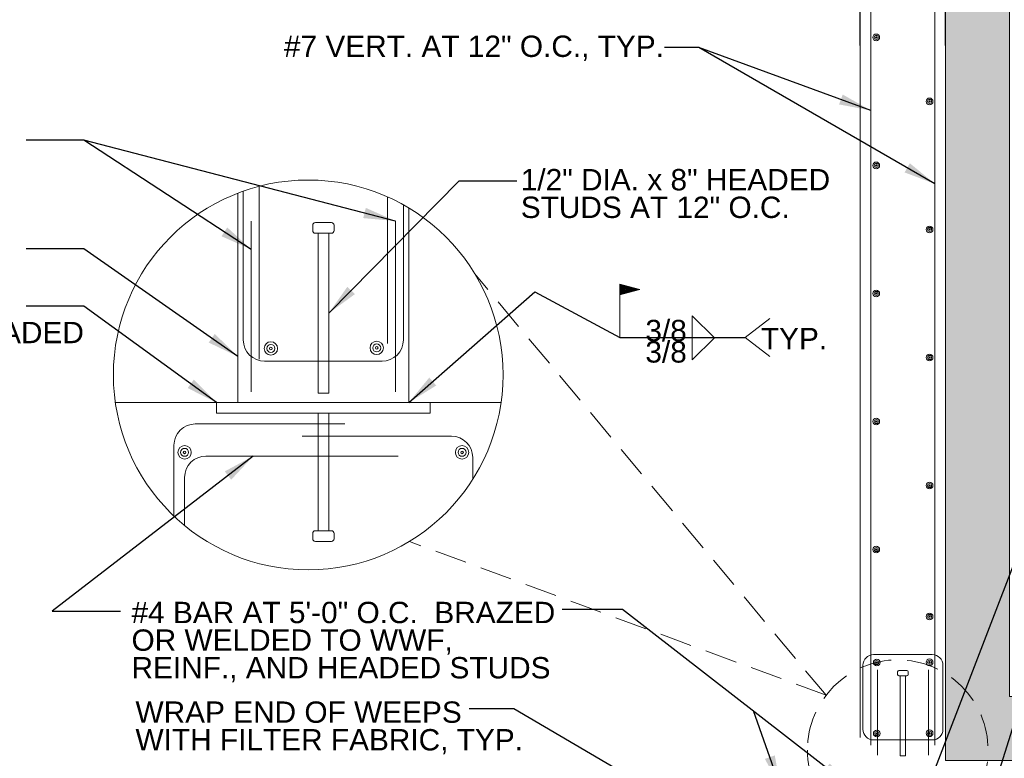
# Model space of a CAD drawing. Header units: inches. Extents: x -8 to 439, y -5 to 303.
# Tile 5 of 11: x 280 to 372, y 48 to 117. Entities that reach past the tile are written whole.
import ezdxf

# ---------------------------------------------------------------- set-up
doc = ezdxf.new("R2010")
doc.units = ezdxf.units.IN
doc.header["$LTSCALE"] = 12
doc.header["$MEASUREMENT"] = 0
doc.linetypes.add('HIDDEN', pattern=[0.375, 0.25, -0.125])
for name, color, linetype, lineweight in [('G-ANNO-DIM', 1, 'Continuous', 0), ('G-ANNO-TEXT', 7, 'Continuous', 0), ('Level 1', 7, 'Continuous', 0), ('S-REIN-RBAR', 5, 'Continuous', 13), ('S-WALL-LOAD', 3, 'Continuous', 13)]:
    doc.layers.add(name, color=color, linetype=linetype, lineweight=lineweight)
doc.styles.add("3 4 1'-0", font='arial.ttf', dxfattribs={"height": 2})
doc.dimstyles.new("3 4 1'-0", dxfattribs={"dimtxt": 2, "dimasz": 3, "dimexe": 1, "dimexo": 1, "dimgap": 1, "dimtad": 1, "dimdec": 4, "dimzin": 11, "dimdsep": 46, "dimlunit": 4, "dimtxsty": "3 4 1'-0", "dimcen": 0.09, "dimadec": 4, "dimazin": 3, "dimtfac": 1, "dimtdec": 4, "dimtofl": 0, "dimtmove": 0, "dimatfit": 3, "dimfxl": 1, "dimfrac": 2, "dimtzin": 11, "dimarcsym": 0})

# ---------------------------------------------------------------- blocks, each defined once
blk = doc.blocks.new('*U8')
at = {"layer": 'G-ANNO-TEXT'}
for p, q in [((-0.25, 3), (-0.25, -4.5)), ((-0.375, -4.5), (0.375, -4.5)), ((-0.5, -4.625), (-0.5, -4.875)), ((-0.375, -5), (0.375, -5)), ((0.5, -4.625), (0.5, -4.875))]:
    blk.add_line(p, q, dxfattribs=at)
at = {"layer": 'G-ANNO-TEXT', "flags": 128}
blk.add_lwpolyline([(-0.25, 3), (0.25, 3), (0.25, -4.5)], dxfattribs=at)
at = {"layer": 'G-ANNO-TEXT', "extrusion": (0, 0, -1)}
for centre, start, end in [((0.375, -4.625), 0, 90), ((-0.375, -4.625), 90, 180), ((0.375, -4.875), 270, 0), ((-0.375, -4.875), 180, 270)]:
    blk.add_arc(centre, 0.125, start, end, dxfattribs=at)
blk = doc.blocks.new('REINFDOT')
for radius in [0.00313, 0.00187, 0.000625]:
    blk.add_circle((0, 0), radius)
blk = doc.blocks.new('REINF. DOT')
at = {"layer": 'S-REIN-RBAR', "extrusion": (0, 0, -1), "xscale": 100, "yscale": -100, "zscale": 100, "rotation": 89.99999999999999}
blk.add_blockref('REINFDOT', (-36.533, 24.589), dxfattribs=at)
blk = doc.blocks.new('REINF. DOT_1')
at = {"layer": 'S-REIN-RBAR', "xscale": 100, "yscale": 100, "zscale": 100, "rotation": 90.00000000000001}
blk.add_blockref('REINFDOT', (36.533, 24.589), dxfattribs=at)
blk = doc.blocks.new('*U7')
at = {"layer": 'G-ANNO-TEXT'}
for p, q in [((-0.25, 3), (-0.25, -2.5)), ((-0.5, -2.625), (-0.5, -2.875)), ((-0.375, -2.5), (0.375, -2.5)), ((0.5, -2.625), (0.5, -2.875)), ((-0.375, -3), (0.375, -3))]:
    blk.add_line(p, q, dxfattribs=at)
at = {"layer": 'G-ANNO-TEXT', "extrusion": (0, 0, -1), "flags": 128}
blk.add_lwpolyline([(0.25, 3), (-0.25, 3), (-0.25, -2.5)], dxfattribs=at)
at = {"layer": 'G-ANNO-TEXT', "extrusion": (0, 0, -1)}
for centre, start, end in [((0.375, -2.625), 0, 90), ((-0.375, -2.625), 90, 180), ((0.375, -2.875), 270, 0), ((-0.375, -2.875), 180, 270)]:
    blk.add_arc(centre, 0.125, start, end, dxfattribs=at)
blk = doc.blocks.new('field')
at = {"layer": 'Level 1'}
for p, q in [((-0.0936, 0.2249), (0, 0.25)), ((0, 0), (0, 0.25)), ((-0.0936, 0.2249), (0, 0.1998))]:
    blk.add_line(p, q, dxfattribs=at)
for points in [[(-0.002, 0.2474), (-0.0859, 0.2249), (-0.002, 0.2024)], [(-0.004, 0.2448), (-0.0782, 0.2249), (-0.004, 0.205)], [(-0.006, 0.2422), (-0.0704, 0.2249), (-0.006, 0.2076)], [(-0.008, 0.2396), (-0.0627, 0.2249), (-0.008, 0.2103)], [(-0.01, 0.237), (-0.055, 0.2249), (-0.01, 0.2129)], [(-0.012, 0.2344), (-0.0473, 0.2249), (-0.012, 0.2155)], [(-0.014, 0.2181), (-0.014, 0.2318), (-0.0395, 0.2249)], [(-0.016, 0.2207), (-0.016, 0.2291), (-0.0318, 0.2249)], [(-0.018, 0.2233), (-0.018, 0.2265), (-0.0241, 0.2249)]]:
    blk.add_3dface(points, dxfattribs=at)
blk = doc.blocks.new('*D19')
at = {"layer": 'Defpoints', "color": 0, "lineweight": 0, "transparency": 16777216}
for p in [(358.694, 128.835), (358.694, 113.326), (366.694, 113.326)]:
    blk.add_point(p, dxfattribs=at)
at = {"layer": 'G-ANNO-DIM', "color": 0, "lineweight": -2, "transparency": 16777216}
for p, q in [((358.694, 114.326), (358.694, 129.835)), ((366.694, 114.326), (366.694, 129.835)), ((358.694, 128.835), (351.392, 128.835)), ((363.694, 128.835), (361.694, 128.835))]:
    blk.add_line(p, q, dxfattribs=at)
at = {"layer": 'G-ANNO-DIM', "color": 0, "lineweight": 0, "transparency": 16777216}
for points in [[(361.694, 129.335), (361.694, 128.335), (358.694, 128.835)], [(363.694, 129.335), (363.694, 128.335), (366.694, 128.835)]]:
    blk.add_solid(points, dxfattribs=at)
at = {"layer": 'G-ANNO-DIM', "color": 0, "transparency": 16777216, "insert": (353.543, 130.856), "char_height": 2, "attachment_point": 5, "style": "3 4 1'-0"}
blk.add_mtext('8"', dxfattribs=at)
blk = doc.blocks.new('*U132')
at = {"layer": 'S-REIN-RBAR'}
for p, q in [((2.75, 6), (-2.75, 6)), ((-3.75, -1), (-3.75, 5)), ((3.75, -1), (3.75, 5)), ((2.75, -2), (-2.75, -2))]:
    blk.add_line(p, q, dxfattribs=at)
at = {"layer": 'S-REIN-RBAR', "extrusion": (0, 0, -1)}
for centre, start, end in [((2.75, 5), 0, 90), ((-2.75, -1), 180, 270)]:
    blk.add_arc(centre, 1, start, end, dxfattribs=at)
at = {"layer": 'S-REIN-RBAR'}
for centre, start, end in [((2.75, 5), 0, 90), ((-2.75, -1), 180, 270)]:
    blk.add_arc(centre, 1, start, end, dxfattribs=at)

msp = doc.modelspace()

# ---------------------------------------------------------------- hatches: boundary and pattern name
at = {"layer": 'G-ANNO-TEXT'}
h = msp.add_hatch(dxfattribs=at)
h.set_pattern_fill('CONCRETE', color=256, style=0, pattern_type=2)
h.set_pattern_definition([(140.3968, (389.9026, 169.3434), (-7.782795, 5.151378), [0.375, -40.03005]), (140.3968, (389.5888, 165.7571), (-7.782795, 5.151378), [0.375, -40.03005]), (140.3968, (386.1416, 168.64965), (-7.782795, 5.151378), [0.375, -40.03005]), (82.1795, (389.58885, 165.7571), (-3e-07, -5.1513775), [0.3, -56.89713]), (82.1795, (389.9026, 169.3434), (-3e-07, -5.1513775), [0.3, -56.89713]), (82.1795, (386.14165, 168.64965), (-3e-07, -5.1513775), [0.3, -56.89713]), (190.23262, (389.61506, 166.05613), (-54.4795672, -10.3027559), [0.3187, -86.67573]), (190.23262, (389.92882, 169.64243), (-54.4795672, -10.3027559), [0.3187, -86.67573]), (190.23262, (386.16786, 168.94867), (-54.4795672, -10.3027559), [0.3187, -86.67573]), (136.60277, (390.8931, 166.68185), (-38.9139766, 36.059646), [0.5625, -74.41545]), (136.60277, (385.1949, 166.01895), (-38.9139766, 36.059646), [0.5625, -74.41545]), (186.8622, (390.96215, 167.1267), (-46.6967716, -5.1513781), [0.47805, -85.7504]), (186.8622, (385.26396, 166.4638), (-46.6967716, -5.1513781), [0.47805, -85.7504]), (81.4086, (390.8931, 166.68185), (-4e-07, -5.151378), [0.45, -51.64838]), (81.4086, (385.1949, 166.01895), (-4e-07, -5.151378), [0.45, -51.64838]), (110.6918, (392.1391, 167.6752), (-7.782795, 15.454134), [0.375, -21.65133]), (110.6918, (388.5134, 168.8917), (-7.782795, 15.454134), [0.375, -21.65133]), (110.6918, (386.5003, 165.9072), (-7.782795, 15.454134), [0.375, -21.65133]), (110.6918, (384.8876, 170.1083), (-7.782795, 15.454134), [0.375, -21.65133]), (56.11964, (392.13915, 167.67516), (-23.3483854, -36.0596454), [0.3, -55.54463]), (56.11964, (386.5003, 165.9072), (-23.3483854, -36.0596454), [0.3, -55.54463]), (56.11964, (388.5134, 168.89174), (-23.3483854, -36.0596454), [0.3, -55.54463]), (56.11964, (384.88765, 170.1083), (-23.3483854, -36.0596454), [0.3, -55.54463]), (161.6882, (386.6681, 166.156), (-7.782795, 3e-07), [0.3187, -16.07716]), (161.6882, (392.307, 167.924), (-7.782795, 3e-07), [0.3187, -16.07716]), (161.6882, (388.6812, 169.1406), (-7.782795, 3e-07), [0.3187, -16.07716]), (161.6882, (385.0555, 170.3572), (-7.782795, 3e-07), [0.3187, -16.07716])])
h.paths.add_polyline_path([(358.06862, 195.32628), (362.59954, 195.32628), (365.06862, 195.32628), (365.06862, 194.12348), (365.06862, 179.82628), (365.06862, 179.42667), (365.06862, 179.32628), (366.69362, 179.32628), (366.69362, 177.16928), (366.69362, 128.83531), (366.69362, 49.48328), (366.69362, 47.32628), (370.69362, 47.32628), (413.30548, 47.32628), (413.30548, 23.32628), (390.69362, 23.32628), (390.69362, 17.32628), (416.5991, 17.32628), (419.30548, 17.32628), (419.30548, 53.32628), (372.69362, 53.32628), (372.69362, 173.28701), (372.33667, 174.29052), (372.69362, 173.88207), (372.69362, 201.82628), (351.42343, 201.82628), (344.45307, 201.82628), (347.39662, 195.32628)])

# ---------------------------------------------------------------- linework, layer by layer
at = {"layer": 'G-ANNO-TEXT', "linetype": 'HIDDEN'}
for q in [(322.56254, 92.94855, 3.5197), (316.43215, 67.85869, 3.5197)]:
    msp.add_line((355.49083, 53.45157, 3.5197), q, dxfattribs=at)
at = {"layer": 'G-ANNO-TEXT'}
for p, q in [((342.92881, 86.94666, 3.5197), (342.92881, 89.01159, 3.5197)), ((342.92881, 89.01159, 3.5197), (345.03628, 86.94293, 3.5197)), ((347.91456, 86.97911, -1.75986), (350.22269, 88.76081, -1.75986)), ((342.92881, 84.88174, 3.5197), (345.03628, 86.9504, 3.5197)), ((342.92881, 86.94666, 3.5197), (342.92881, 84.88174, 3.5197)), ((347.91456, 86.97911, -1.75986), (350.22269, 85.19741, -1.75986))]:
    msp.add_line(p, q, dxfattribs=at)
at = {"layer": 'G-ANNO-TEXT', "flags": 128}
for points, elevation in [([(154.8715, 201.82628), (372.69362, 201.82628), (372.69362, 53.32628), (419.30548, 53.32628), (419.30548, 17.32628), (416.5991, 17.32628), (390.69362, 17.32628), (390.69362, 23.32628), (413.30548, 23.32628), (413.30548, 47.32628), (370.69362, 47.32628), (366.69362, 47.32628), (366.69362, 47.32628), (366.69362, 49.48328), (366.69362, 177.16928), (366.69362, 179.32628), (365.06862, 179.32628), (365.06862, 179.82628), (365.06862, 195.32628), (154.8715, 195.32628)], 3.5197), ([(366.69362, 128.83531), (366.69362, 49.48328), (366.69362, 47.32628), (370.69362, 47.32628), (413.30548, 47.32628), (413.30548, 23.32628), (390.69362, 23.32628), (390.69362, 17.32628), (416.5991, 17.32628), (419.30548, 17.32628), (419.30548, 53.32628), (372.69362, 53.32628), (372.69362, 173.28701)], 3.26824), ([(324.36854, 80.87175), (288.8749, 80.87175)], 3.5197), ([(324.36854, 80.87175), (325.02994, 80.87175)], 3.5197)]:
    msp.add_lwpolyline(points, dxfattribs=dict(at, elevation=elevation))
at = {"layer": 'G-ANNO-TEXT', "extrusion": (0, 0, -1)}
msp.add_circle((-306.95242, 83.46882, -3.5197), 18.26311, dxfattribs=at)
at = {"layer": 'G-ANNO-TEXT', "linetype": 'HIDDEN', "extrusion": (0, 0, -1)}
msp.add_circle((-362.21031, 48.30451, -3.5197), 8.46425, dxfattribs=at)
at = {"layer": 'G-ANNO-TEXT'}
msp.add_3dface([(318.36854, 80.87175, 3.5197), (298.36854, 80.87175, 3.5197), (298.36854, 79.87175, 3.5197), (318.36854, 79.87175, 3.5197)], dxfattribs=at)
at = {"layer": 'S-REIN-RBAR'}
for p, q in [((359.69262, 48.76328, 3.5197), (359.69262, 177.16928, 3.5197)), ((365.69362, 48.76328, 3.5197), (365.69362, 177.16928, 3.5197)), ((300.86754, 86.74575, -31.67719), (300.86754, 100.68844, -31.67719)), ((302.36654, 84.93657, 7.03941), (302.36654, 101.1468, 7.03941)), ((314.36854, 86.41332, 7.03941), (314.36854, 100.15841, 7.03941)), ((315.86754, 86.74575, -31.67719), (315.86754, 99.40814, -31.67719)), ((301.60475, 81.88809, 3.5197), (301.60475, 97.88809, 3.5197)), ((315.13051, 81.88809, 3.5197), (315.13051, 97.88809, 3.5197)), ((313.86754, 84.74575, -31.67719), (302.86754, 84.74575, -31.67719)), ((296.36854, 78.87175), (310.36854, 78.87175)), ((320.36854, 77.73356), (306.36854, 77.73356)), ((294.36854, 70.23298, 3.5197), (294.36854, 76.87175, 3.5197)), ((297.36854, 75.87175, 3.5197), (315.36854, 75.87175, 3.5197)), ((322.36854, 73.67675, 3.5197), (322.36854, 75.73356, 3.5197)), ((295.36854, 69.3495, 3.5197), (295.36854, 73.87175, 3.5197)), ((360.31172, 47.83445, 3.5197), (360.31172, 55.83445, 3.5197)), ((365.0746, 47.83445, 3.5197), (365.0746, 55.83445, 3.5197))]:
    msp.add_line(p, q, dxfattribs=at)
for centre, start, end in [((302.86754, 86.74575, -31.67719), 180, 270), ((320.36854, 75.73356), 0, 90)]:
    msp.add_arc(centre, 2, start, end, dxfattribs=at)
at = {"layer": 'S-REIN-RBAR', "extrusion": (0, 0, -1)}
for centre, start, end in [((-313.86754, 86.74575, 31.67719), 180, 270), ((-296.36854, 76.87175), 0, 90), ((-297.36854, 73.87175, -3.5197), 0, 90)]:
    msp.add_arc(centre, 2, start, end, dxfattribs=at)
at = {"layer": 'S-WALL-LOAD'}
for p, q in [((358.69362, 49.48328, 3.5197), (358.69362, 177.16928, 3.5197)), ((366.69362, 49.48328, 3.5197), (366.69362, 177.16928, 3.5197)), ((300.36854, 80.87175, 3.5197), (300.36854, 100.50389, 3.5197)), ((316.36854, 80.87175, 3.5197), (316.36854, 99.11739, 3.5197))]:
    msp.add_line(p, q, dxfattribs=at)

# ---------------------------------------------------------------- block references
at = {"layer": 'G-ANNO-TEXT', "xscale": 2, "yscale": 2, "zscale": 2, "rotation": 180}
msp.add_blockref('*U8', (308.36753, 87.74571, 3.5197), dxfattribs=at)
at = {"layer": 'G-ANNO-TEXT', "extrusion": (0, 0, -1), "xscale": 2, "yscale": 2, "zscale": 2}
msp.add_blockref('*U7', (-308.36853, 73.87178, -3.5197), dxfattribs=at)
at = {"layer": 'G-ANNO-TEXT', "rotation": 180}
msp.add_blockref('*U8', (362.69311, 50.76326, 3.5197), dxfattribs=at)
at = {"layer": 'Level 1', "extrusion": (0, 0, -1), "xscale": 20, "yscale": 20, "zscale": 20}
msp.add_blockref('field', (-336.14488, 86.97911, -3.5197), dxfattribs=at)
at = {"layer": 'S-REIN-RBAR', "extrusion": (0, 0, -1), "rotation": 180}
for name, p in [('REINF. DOT', (-323.65921, 139.69146, -3.5197)), ('REINF. DOT', (-323.65921, 127.69146, -3.5197)), ('REINF. DOT', (-323.65921, 115.69146, -3.5197)), ('REINF. DOT', (-323.65921, 103.69146, -3.5197)), ('REINF. DOT', (-323.65921, 91.69146, -3.5197)), ('*U132', (-362.6931, 55.26328, 14.07874))]:
    msp.add_blockref(name, p, dxfattribs=at)
at = {"layer": 'S-REIN-RBAR', "rotation": 180}
for p in [(401.72702, 133.69146, 3.5197), (401.72702, 121.69146, 3.5197), (401.72702, 109.69146, 3.5197), (401.72702, 97.69146, 3.5197), (401.72702, 85.42657, 3.5197)]:
    msp.add_blockref('REINF. DOT_1', p, dxfattribs=at)
at = {"layer": 'S-REIN-RBAR', "xscale": 2, "yscale": 2, "zscale": 2}
msp.add_blockref('REINF. DOT_1', (230.38506, 36.77136, -31.67719), dxfattribs=at)
at = {"layer": 'S-REIN-RBAR', "extrusion": (0, 0, -1), "xscale": 2, "yscale": 2, "zscale": 2}
msp.add_blockref('REINF. DOT', (-386.43535, 36.82158, 31.67719), dxfattribs=at)
at = {"layer": 'S-REIN-RBAR', "extrusion": (0, 0, -1), "xscale": 2, "yscale": 2, "zscale": 2, "rotation": 180}
msp.add_blockref('REINF. DOT', (-222.30173, 125.39332, -3.5197), dxfattribs=at)
at = {"layer": 'S-REIN-RBAR', "xscale": 2, "yscale": 2, "zscale": 2, "rotation": 180}
msp.add_blockref('REINF. DOT_1', (394.43535, 125.39332, 3.5197), dxfattribs=at)
at = {"layer": 'S-REIN-RBAR'}
for p in [(323.70188, 31.92504, -14.07874), (323.70188, 25.27608, -14.07874)]:
    msp.add_blockref('REINF. DOT_1', p, dxfattribs=at)
at = {"layer": 'S-REIN-RBAR', "extrusion": (0, 0, -1)}
for p in [(-401.72702, 31.95015, 14.07874), (-401.72702, 25.30119, 14.07874)]:
    msp.add_blockref('REINF. DOT', p, dxfattribs=at)

# ---------------------------------------------------------------- texts
at = {"layer": 'G-ANNO-TEXT', "color": 7, "char_height": 2, "style": "3 4 1'-0"}
for s, insert, attachment_point, line_spacing_factor in [('#7 VERT. AT 12" O.C., TYP.', (304.68064, 115.26645, 3.5197), 1, 0.6), ('1/2" DIA. x 8" HEADED\\PSTUDS AT 12" O.C.', (326.87302, 102.764, 3.5197), 1, 0.776524), ('1/2" x 10" PL. CONT.\\PW/ 1/2" DIA. x 6" HEADED \\PSTUDS AT 12" O.C.', (252.73671, 91.03286, 3.5197), 1, 0.776524), ('3/8', (342.43416, 86.6004, 3.5197), 9, 0.6), ('TYP.', (349.37668, 87.87931, 1.75984), 1, 0.6), ('3/8', (342.43416, 86.62627, 3.5197), 3, 0.6), ('#4 BAR AT 5\'-0" O.C.  BRAZED \\POR WELDED TO WWF,\\PREINF., AND HEADED STUDS', (290.38981, 62.20885, 3.5197), 1, 0.776524), ('WRAP END OF WEEPS\\PWITH FILTER FABRIC, TYP.', (290.76145, 52.87122, -14.07874), 1, 0.776524)]:
    msp.add_mtext(s, dxfattribs=dict(at, insert=insert, attachment_point=attachment_point, line_spacing_factor=line_spacing_factor))

# ---------------------------------------------------------------- dimensions: what is measured, and where the dimension line sits
at = {"layer": 'G-ANNO-DIM'}
dim = msp.add_linear_dim(base=(358.69362, 128.83531, 3.5197), p1=(366.69362, 113.32628, 3.5197), p2=(358.69362, 113.32628, 3.5197), angle=180, dimstyle="3 4 1'-0", dxfattribs=at)
dim.commit()
dim.dimension.update_dxf_attribs({"geometry": '*D19', "text_midpoint": (353.54287, 128.83531, 3.5197), "dimtype": 160})

# ---------------------------------------------------------------- leaders
at = {"layer": 'G-ANNO-TEXT'}
for points in [[(359.69262, 108.2504, 3.5197), (343.57437, 114.1425, 3.5197), (340.33015, 114.1425, 3.5197)], [(365.69362, 101.37212, 3.5197), (343.57437, 114.1425, 3.5197)], [(301.60475, 95.23545, 3.5197), (285.92011, 105.48181, 3.5197), (280.50758, 105.48181, 3.5197)], [(315.13051, 97.88809, 3.5197), (285.92011, 105.48181, 3.5197)], [(308.86754, 89.24575, 3.5197), (321.0879, 101.65881, 3.5197), (326.50043, 101.65881, 3.5197)], [(300.36854, 85.18575, 3.5197), (285.92011, 95.29931, 3.5197), (280.50758, 95.29931, 3.5197)], [(361.69362, 36.12314, 3.5197), (383.86388, 93.80111, 3.5197), (389.2764, 93.80111, 3.5197)], [(316.36854, 80.87175, 3.5197), (328.19652, 91.26087, 3.5197), (336.14488, 86.97911, 3.5197), (347.91456, 86.97911, 3.5197)], [(298.36854, 80.87175, 3.5197), (285.92011, 89.92767, 3.5197), (280.50758, 89.92767, 3.5197)], [(369.69362, 39.88233, 3.5197), (383.86388, 85.25183, 3.5197), (389.2764, 85.25183, 3.5197)], [(301.80455, 75.87175, 3.5197), (282.95454, 61.33164, 3.5197), (289.35945, 61.33164, 3.5197)], [(357.90103, 44.82628, 3.5197), (336.41011, 61.49642, 3.5197), (330.75592, 61.49642, 3.5197)], [(353.69362, 36.11747, 3.5197), (326.21631, 52.16768, 3.5197), (322.04718, 52.16768, 3.5197)], [(351.21881, 44.82628, 3.5197), (348.67543, 51.98241, 3.5197)]]:
    msp.add_leader(points, dimstyle="3 4 1'-0", override={"dimgap": 2}, dxfattribs=at)

doc.saveas('drawing.dxf')
